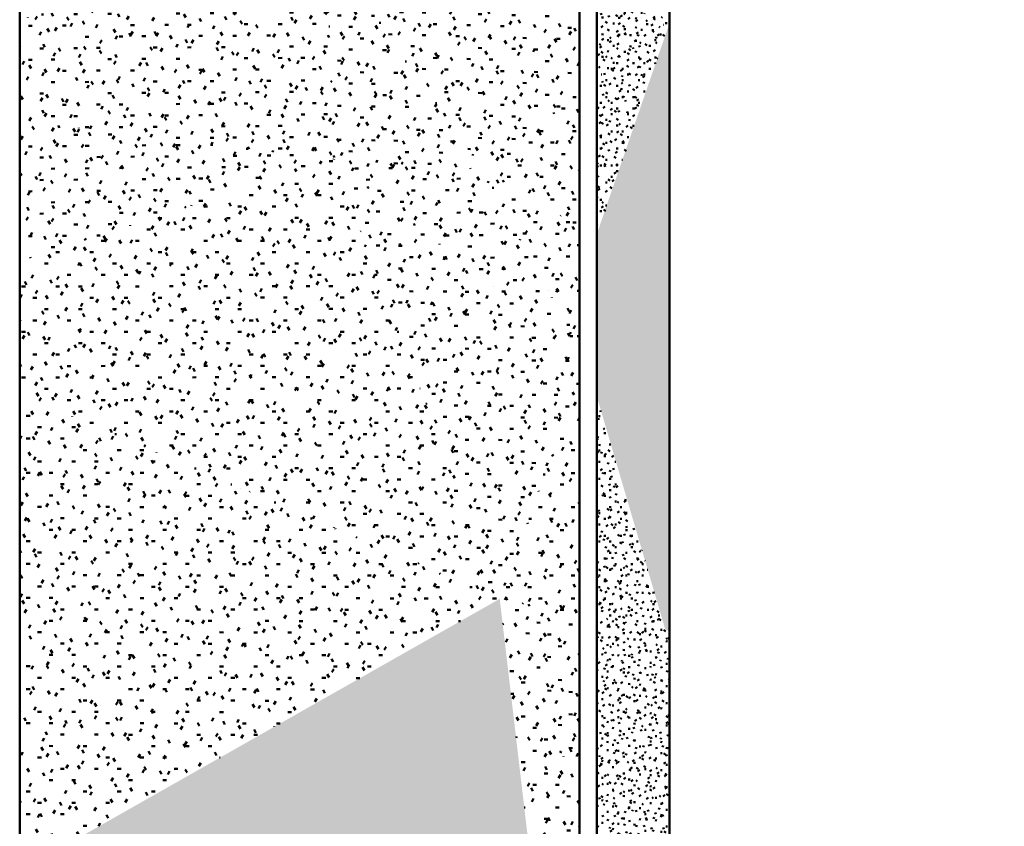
# Model space of a CAD drawing. Header units: millimetres. Extents: x -44271 to 51900, y -56710 to 25730.
# Tile 13 of 61: x -20922 to -12133, y -43385 to -36189. Entities that reach past the tile are written whole.
import ezdxf

# ---------------------------------------------------------------- set-up
doc = ezdxf.new("R2010")
doc.units = ezdxf.units.MM
doc.layers.add('A-DETL-MBND', color=5, linetype='Continuous', lineweight=50)

msp = doc.modelspace()

# ---------------------------------------------------------------- hatches: boundary and pattern name
at = {"layer": 'A-DETL-MBND'}
h = msp.add_hatch(dxfattribs=at)
h.set_pattern_fill('FP_617', color=256, style=0, pattern_type=2)
h.set_pattern_definition([(0.3988, (143.64, -243.18), (405.56719, 103.8224), [33.46, -270.723, 33.46, -1893.031]), (0.3988, (143.64, -243.18), (405.56719, 103.8224), [-337.643, -270.723, 33.46, -574.905, -1013.942]), (0.3988, (143.64, -243.18), (405.56719, 103.8224), [-1216.731, 33.46, -270.723, 33.46, -676.3]), (0.3988, (143.64, -243.18), (405.56719, 103.8224), [-1554.374, -169.328, 33.46, -473.511]), (120.197, (295.73, -191.62), (-290.59227, 297.34942), [33.262, -269.116, 33.262, -1881.799]), (120.197, (295.73, -191.62), (-290.59227, 297.34942), [-335.64, -269.116, 33.262, -571.494, -1007.926]), (120.197, (295.73, -191.62), (-290.59227, 297.34942), [-1209.512, 33.262, -269.116, 33.262, -672.287]), (120.197, (295.73, -191.62), (-290.59227, 297.34942), [-1545.151, -168.324, 33.262, -470.702]), (240.004, (346.42, 10.73), (-114.97382, -401.17303), [33.463, -270.747, -1926.661]), (240.004, (346.42, 10.73), (-114.97382, -401.17303), [-304.21, 33.463, -270.747, -1622.452]), (240.004, (346.42, 10.73), (-114.97382, -401.17303), [-608.419, 33.463, -574.956, -1014.032]), (240.004, (346.42, 10.73), (-114.97382, -401.17303), [-1216.839, 33.463, -270.747, -709.823]), (240.004, (346.42, 10.73), (-114.97382, -401.17303), [-1521.048, 33.463, -169.343, -507.016]), (240.004, (346.42, 10.73), (-114.97382, -401.17303), [-1723.855, 33.463, -473.553])])
h.paths.add_polyline_path([(-18118.1, -37437.6), (-18191, -35537.4), (-20921.6, -36188.1), (-20921.6, -37092.1), (-18123.3, -37436.9)])
h = msp.add_hatch(dxfattribs=at)
h.set_pattern_fill('FP_605', color=256, style=0, pattern_type=2)
h.set_pattern_definition([(359.156, (-749.58, -682.39), (403.15174, 94.97693), [33.264, -269.133, -1915.176]), (359.156, (-749.58, -682.39), (403.15174, 94.97693), [-302.396, 33.264, -269.133, -1612.78]), (359.156, (-749.58, -682.39), (403.15174, 94.97693), [-604.792, 33.264, -571.529, -1007.987]), (359.156, (-749.58, -682.39), (403.15174, 94.97693), [-1209.585, 33.264, -269.133, -705.591]), (359.156, (-749.58, -682.39), (403.15174, 94.97693), [-1511.981, 33.264, -168.334, -503.994]), (359.156, (-749.58, -682.39), (403.15174, 94.97693), [-1713.579, 33.264, -470.73]), (119.759, (-598.39, -634.16), (-288.86025, 303.38216), [33.504, -271.08, -1929.033]), (119.759, (-598.39, -634.16), (-288.86025, 303.38216), [-304.584, 33.504, -271.08, -1624.449]), (119.759, (-598.39, -634.16), (-288.86025, 303.38216), [-609.168, 33.504, -575.664, -1015.281]), (119.759, (-598.39, -634.16), (-288.86025, 303.38216), [-1218.337, 33.504, -271.08, -710.697]), (119.759, (-598.39, -634.16), (-288.86025, 303.38216), [-1522.921, 33.504, -169.552, -507.64]), (119.759, (-598.39, -634.16), (-288.86025, 303.38216), [-1725.977, 33.504, -474.136]), (239.82, (-548, -433.07), (-114.2884, -398.35965), [33.08, -267.646, -1904.595]), (239.82, (-548, -433.07), (-114.2884, -398.35965), [-300.726, 33.08, -267.646, -1603.87]), (239.82, (-548, -433.07), (-114.2884, -398.35965), [-601.451, 33.08, -568.371, -1002.418]), (239.82, (-548, -433.07), (-114.2884, -398.35965), [-1202.902, 33.08, -267.646, -701.693]), (239.82, (-548, -433.07), (-114.2884, -398.35965), [-1503.628, 33.08, -167.404, -501.209]), (239.82, (-548, -433.07), (-114.2884, -398.35965), [-1704.111, 33.08, -468.129])])
h.paths.add_polyline_path([(-16793.2, -37525.7), (-18191, -35537.4), (-18118.1, -37437.6)])
h = msp.add_hatch(dxfattribs=at)
h.set_pattern_fill('FP_613', color=256, style=0, pattern_type=2)
h.set_pattern_definition([(358.437, (-1429.69, -1214.44), (400.02405, 89.5002), [33.014, -267.116, -1900.823]), (358.437, (-1429.69, -1214.44), (400.02405, 89.5002), [-300.13, 33.014, -267.116, -1600.693]), (358.437, (-1429.69, -1214.44), (400.02405, 89.5002), [-600.26, 33.014, -567.246, -1000.433]), (358.437, (-1429.69, -1214.44), (400.02405, 89.5002), [-1200.52, 33.014, -267.116, -700.303]), (358.437, (-1429.69, -1214.44), (400.02405, 89.5002), [-1500.65, 33.014, -167.072, -500.217]), (358.437, (-1429.69, -1214.44), (400.02405, 89.5002), [-1700.737, 33.014, -467.202]), (119.515, (-1279.68, -1168.325), (-286.6213, 305.46248), [33.495, -271.001, -1928.473]), (119.515, (-1279.68, -1168.325), (-286.6213, 305.46248), [-304.496, 33.495, -271.001, -1623.977]), (119.515, (-1279.68, -1168.325), (-286.6213, 305.46248), [-608.991, 33.495, -575.497, -1014.986]), (119.515, (-1279.68, -1168.325), (-286.6213, 305.46248), [-1217.983, 33.495, -271.001, -710.49]), (119.515, (-1279.68, -1168.325), (-286.6213, 305.46248), [-1522.479, 33.495, -169.503, -507.493]), (119.515, (-1279.68, -1168.325), (-286.6213, 305.46248), [-1725.476, 33.495, -473.998]), (239.708, (-1229.68, -968.86), (-113.40496, -394.9614), [32.714, -264.684, -1883.517]), (239.708, (-1229.68, -968.86), (-113.40496, -394.9614), [-297.397, 32.714, -264.684, -1586.119]), (239.708, (-1229.68, -968.86), (-113.40496, -394.9614), [-594.795, 32.714, -562.081, -991.325]), (239.708, (-1229.68, -968.86), (-113.40496, -394.9614), [-1189.589, 32.714, -264.684, -693.927]), (239.708, (-1229.68, -968.86), (-113.40496, -394.9614), [-1486.987, 32.714, -165.551, -495.662]), (239.708, (-1229.68, -968.86), (-113.40496, -394.9614), [-1685.252, 32.714, -462.949])])
h.paths.add_polyline_path([(-16793.2, -37525.7), (-15924.3, -36831.8), (-15924.3, -36009.5), (-18191, -35537.4), (-17795.8, -36099.6)])
h = msp.add_hatch(dxfattribs=at)
h.set_pattern_fill('FP_374', color=256, style=0, pattern_type=2)
h.set_pattern_definition([(358.437, (-1428.06, -1213.054), (200.012026, 44.7501), [16.507, -133.558, -950.412]), (358.437, (-1428.06, -1213.054), (200.012026, 44.7501), [-150.065, 16.507, -133.558, -800.347]), (358.437, (-1428.06, -1213.054), (200.012026, 44.7501), [-300.13, 16.507, -283.623, -500.217]), (358.437, (-1428.06, -1213.054), (200.012026, 44.7501), [-600.26, 16.507, -133.558, -350.152]), (358.437, (-1428.06, -1213.054), (200.012026, 44.7501), [-750.325, 16.507, -83.536, -250.108]), (358.437, (-1428.06, -1213.054), (200.012026, 44.7501), [-850.368, 16.507, -233.601]), (119.515, (-1353.056, -1189.997), (-143.31021, 152.731484), [16.747, -135.501, -964.236]), (119.515, (-1353.056, -1189.997), (-143.31021, 152.731484), [-152.248, 16.747, -135.501, -811.989]), (119.515, (-1353.056, -1189.997), (-143.31021, 152.731484), [-304.496, 16.747, -287.748, -507.493]), (119.515, (-1353.056, -1189.997), (-143.31021, 152.731484), [-608.991, 16.747, -135.501, -355.245]), (119.515, (-1353.056, -1189.997), (-143.31021, 152.731484), [-761.239, 16.747, -84.751, -253.746]), (119.515, (-1353.056, -1189.997), (-143.31021, 152.731484), [-862.738, 16.747, -236.999]), (239.708, (-1328.055, -1090.264), (-56.70248, -197.4807), [16.357, -132.342, -941.758]), (239.708, (-1328.055, -1090.264), (-56.70248, -197.4807), [-148.699, 16.357, -132.342, -793.06]), (239.708, (-1328.055, -1090.264), (-56.70248, -197.4807), [-297.397, 16.357, -281.041, -495.662]), (239.708, (-1328.055, -1090.264), (-56.70248, -197.4807), [-594.795, 16.357, -132.342, -346.964]), (239.708, (-1328.055, -1090.264), (-56.70248, -197.4807), [-743.493, 16.357, -82.776, -247.831]), (239.708, (-1328.055, -1090.264), (-56.70248, -197.4807), [-842.626, 16.357, -231.474])])
h.paths.add_polyline_path([(-15771.6, -36709.8), (-15121.6, -36190.7), (-15121.6, -36176.6), (-15771.6, -36041.3), (-15771.6, -36176.6)])
h = msp.add_hatch(dxfattribs=at)
h.set_pattern_fill('FP_371', color=256, style=0, pattern_type=2)
h.set_pattern_definition([(359.93559, (-1297.177, -16.05), (194.554985, 50.58132), [16.051, -129.865, -924.135]), (359.93559, (-1297.177, -16.05), (194.554985, 50.58132), [-145.916, 16.051, -129.865, -778.219]), (359.93559, (-1297.177, -16.05), (194.554985, 50.58132), [-291.832, 16.051, -275.781, -486.387]), (359.93559, (-1297.177, -16.05), (194.554985, 50.58132), [-583.664, 16.051, -129.865, -340.471]), (359.93559, (-1297.177, -16.05), (194.554985, 50.58132), [-729.581, 16.051, -81.227, -243.194]), (359.93559, (-1297.177, -16.05), (194.554985, 50.58132), [-826.858, 16.051, -227.143]), (118.918, (-1224.22, 9.267), (-139.399343, 150.7329), [16.596, -134.28, 16.596, -938.952]), (118.918, (-1224.22, 9.267), (-139.399343, 150.7329), [-167.472, -134.28, 16.596, -285.156, -502.92]), (118.918, (-1224.22, 9.267), (-139.399343, 150.7329), [-603.504, 16.596, -134.28, 16.596, -335.448]), (118.918, (-1224.22, 9.267), (-139.399343, 150.7329), [-770.977, -83.988, 16.596, -234.864]), (241.052, (-1199.9, 110.84), (-55.15356, -201.31299), [16.581, -134.152, -954.64]), (241.052, (-1199.9, 110.84), (-55.15356, -201.31299), [-150.733, 16.581, -134.152, -803.907]), (241.052, (-1199.9, 110.84), (-55.15356, -201.31299), [-301.465, 16.581, -284.885, -502.442]), (241.052, (-1199.9, 110.84), (-55.15356, -201.31299), [-602.93, 16.581, -134.152, -351.709]), (241.052, (-1199.9, 110.84), (-55.15356, -201.31299), [-753.663, 16.581, -83.908, -251.221]), (241.052, (-1199.9, 110.84), (-55.15356, -201.31299), [-854.151, 16.581, -234.64])])
h.paths.add_polyline_path([(-15771.6, -38104.4), (-15121.6, -36220.1), (-15121.6, -36190.7), (-15771.6, -36709.8)])
h = msp.add_hatch(dxfattribs=at)
h.set_pattern_fill('FP_370', color=256, style=0, pattern_type=2)
h.set_pattern_definition([(359.6231, (-342.355, -320.24), (202.488754, 49.311076), [16.706, -135.164, -961.845]), (359.6231, (-342.355, -320.24), (202.488754, 49.311076), [-151.87, 16.706, -135.164, -809.974]), (359.6231, (-342.355, -320.24), (202.488754, 49.311076), [-303.74, 16.706, -287.035, -506.234]), (359.6231, (-342.355, -320.24), (202.488754, 49.311076), [-607.481, 16.706, -135.164, -354.364]), (359.6231, (-342.355, -320.24), (202.488754, 49.311076), [-759.351, 16.706, -84.541, -253.117]), (359.6231, (-342.355, -320.24), (202.488754, 49.311076), [-860.598, 16.706, -236.411]), (119.896, (-266.42, -295.42), (-145.08596, 151.06638), [16.758, -135.589, -964.867]), (119.896, (-266.42, -295.42), (-145.08596, 151.06638), [-152.347, 16.758, -135.589, -812.519]), (119.896, (-266.42, -295.42), (-145.08596, 151.06638), [-304.695, 16.758, -287.937, -507.825]), (119.896, (-266.42, -295.42), (-145.08596, 151.06638), [-609.389, 16.758, -135.589, -355.477]), (119.896, (-266.42, -295.42), (-145.08596, 151.06638), [-761.737, 16.758, -84.807, -253.912]), (119.896, (-266.42, -295.42), (-145.08596, 151.06638), [-863.302, 16.758, -237.154]), (239.916, (-241.11, -194.3), (-57.40449, -200.37862), [16.663, -134.819, -959.387]), (239.916, (-241.11, -194.3), (-57.40449, -200.37862), [-151.482, 16.663, -134.819, -807.905]), (239.916, (-241.11, -194.3), (-57.40449, -200.37862), [-302.964, 16.663, -286.301, -504.94]), (239.916, (-241.11, -194.3), (-57.40449, -200.37862), [-605.928, 16.663, -134.819, -353.458]), (239.916, (-241.11, -194.3), (-57.40449, -200.37862), [-757.41, 16.663, -84.325, -252.47]), (239.916, (-241.11, -194.3), (-57.40449, -200.37862), [-858.399, 16.663, -235.807])])
h.paths.add_polyline_path([(-11293.3, -39487.1), (-11321.6, -39462.6), (-11321.6, -39478.5)])
h.paths.add_polyline_path([(-15121.6, -38319), (-15121.6, -36220.1), (-15771.6, -38104.4), (-15771.6, -38120.7)])
h = msp.add_hatch(dxfattribs=at)
h.set_pattern_fill('FP_609', color=256, style=0, pattern_type=2)
h.set_pattern_definition([(359.9356, (-1299.8, -16.08), (389.10897, 101.16164), [32.102, -259.731, -1848.271]), (359.9356, (-1299.8, -16.08), (389.10897, 101.16164), [-291.832, 32.102, -259.731, -1556.439]), (359.9356, (-1299.8, -16.08), (389.10897, 101.16164), [-583.664, 32.102, -551.563, -972.774]), (359.9356, (-1299.8, -16.08), (389.10897, 101.16164), [-1167.329, 32.102, -259.731, -680.942]), (359.9356, (-1299.8, -16.08), (389.10897, 101.16164), [-1459.161, 32.102, -162.453, -486.387]), (359.9356, (-1299.8, -16.08), (389.10897, 101.16164), [-1653.716, 32.102, -454.285]), (118.918, (-1153.885, 34.55), (-278.79733, 301.46541), [33.193, -268.559, -1911.098]), (118.918, (-1153.885, 34.55), (-278.79733, 301.46541), [-301.752, 33.193, -268.559, -1609.345]), (118.918, (-1153.885, 34.55), (-278.79733, 301.46541), [-603.504, 33.193, -570.312, -1005.841]), (118.918, (-1153.885, 34.55), (-278.79733, 301.46541), [-1207.009, 33.193, -268.559, -704.089]), (118.918, (-1153.885, 34.55), (-278.79733, 301.46541), [-1508.761, 33.193, -167.975, -502.92]), (118.918, (-1153.885, 34.55), (-278.79733, 301.46541), [-1709.929, 33.193, -469.728]), (241.052, (-1105.25, 237.7), (-110.30673, -402.62734), [33.161, -268.304, -1909.279]), (241.052, (-1105.25, 237.7), (-110.30673, -402.62734), [-301.465, 33.161, -268.304, -1607.814]), (241.052, (-1105.25, 237.7), (-110.30673, -402.62734), [-602.93, 33.161, -569.769, -1004.884]), (241.052, (-1105.25, 237.7), (-110.30673, -402.62734), [-1205.861, 33.161, -268.304, -703.419]), (241.052, (-1105.25, 237.7), (-110.30673, -402.62734), [-1507.326, 33.161, -167.816, -502.442]), (241.052, (-1105.25, 237.7), (-110.30673, -402.62734), [-1708.302, 33.161, -469.281])])
h.paths.add_polyline_path([(-15924.3, -38032.9), (-15924.3, -36831.8), (-16793.2, -37525.7), (-16637, -37616.9)])
h = msp.add_hatch(dxfattribs=at)
h.set_pattern_fill('FP_608', color=256, style=0, pattern_type=2)
h.set_pattern_definition([(0.53705, (255.99, -754.72), (405.75511, 103.98977), [33.476, -270.854, -1927.423]), (0.53705, (255.99, -754.72), (405.75511, 103.98977), [-304.33, 33.476, -270.854, -1623.093]), (0.53705, (255.99, -754.72), (405.75511, 103.98977), [-608.66, 33.476, -575.184, -1014.433]), (0.53705, (255.99, -754.72), (405.75511, 103.98977), [-1217.32, 33.476, -270.854, -710.103]), (0.53705, (255.99, -754.72), (405.75511, 103.98977), [-1521.65, 33.476, -169.41, -507.217]), (0.53705, (255.99, -754.72), (405.75511, 103.98977), [-1724.537, 33.476, -473.74]), (120.447, (408.14, -703.2), (-290.7291, 294.23515), [33.03, -267.242, -1901.724]), (120.447, (408.14, -703.2), (-290.7291, 294.23515), [-300.272, 33.03, -267.242, -1601.452]), (120.447, (408.14, -703.2), (-290.7291, 294.23515), [-600.544, 33.03, -567.514, -1000.907]), (120.447, (408.14, -703.2), (-290.7291, 294.23515), [-1201.089, 33.03, -267.242, -700.635]), (120.447, (408.14, -703.2), (-290.7291, 294.23515), [-1501.361, 33.03, -167.152, -500.454]), (120.447, (408.14, -703.2), (-290.7291, 294.23515), [-1701.543, 33.03, -467.424]), (239.827, (458.86, -502.35), (-115.02902, -398.22705), [33.301, -269.434, -1917.321]), (239.827, (458.86, -502.35), (-115.02902, -398.22705), [-302.735, 33.301, -269.434, -1614.586]), (239.827, (458.86, -502.35), (-115.02902, -398.22705), [-605.47, 33.301, -572.169, -1009.116]), (239.827, (458.86, -502.35), (-115.02902, -398.22705), [-1210.939, 33.301, -269.434, -706.381]), (239.827, (458.86, -502.35), (-115.02902, -398.22705), [-1513.674, 33.301, -168.522, -504.558]), (239.827, (458.86, -502.35), (-115.02902, -398.22705), [-1715.497, 33.301, -471.257])])
h.paths.add_polyline_path([(-20921.6, -38348.9), (-18120.7, -37437.3), (-20921.6, -37092.1), (-20921.6, -37437.6)])
h = msp.add_hatch(dxfattribs=at)
h.set_pattern_fill('FP_570', color=256, style=0, pattern_type=2)
h.set_pattern_definition([(0.028, (23.43, -87.05), (406.37335, 101.7066), [33.526, -271.254, 33.526, -1896.747]), (0.028, (23.43, -87.05), (406.37335, 101.7066), [-338.306, -271.254, 33.526, -576.034, -1015.933]), (0.028, (23.43, -87.05), (406.37335, 101.7066), [-1219.12, 33.526, -271.254, 33.526, -677.628]), (0.028, (23.43, -87.05), (406.37335, 101.7066), [-1557.426, -169.661, 33.526, -474.441]), (120.028, (175.82, -36.22), (-291.16912, 300.73684), [33.498, -271.025, -1928.645]), (120.028, (175.82, -36.22), (-291.16912, 300.73684), [-304.523, 33.498, -271.025, -1624.122]), (120.028, (175.82, -36.22), (-291.16912, 300.73684), [-609.046, 33.498, -575.548, -1015.077]), (120.028, (175.82, -36.22), (-291.16912, 300.73684), [-1218.092, 33.498, -271.025, -710.554]), (120.028, (175.82, -36.22), (-291.16912, 300.73684), [-1522.615, 33.498, -169.518, -507.538]), (120.028, (175.82, -36.22), (-291.16912, 300.73684), [-1725.63, 33.498, -474.041]), (239.986, (226.62, 166.82), (-115.20546, -402.44324), [33.512, -271.14, -1929.462]), (239.986, (226.62, 166.82), (-115.20546, -402.44324), [-304.652, 33.512, -271.14, -1624.81]), (239.986, (226.62, 166.82), (-115.20546, -402.44324), [-609.304, 33.512, -575.792, -1015.506]), (239.986, (226.62, 166.82), (-115.20546, -402.44324), [-1218.608, 33.512, -271.14, -710.854]), (239.986, (226.62, 166.82), (-115.20546, -402.44324), [-1523.26, 33.512, -169.59, -507.753]), (239.986, (226.62, 166.82), (-115.20546, -402.44324), [-1726.361, 33.512, -474.241])])
h.paths.add_polyline_path([(-16637, -41356), (-18118.1, -37437.6), (-20921.6, -38348.9), (-20921.6, -39524.7), (-16639, -41355.2)])
h = msp.add_hatch(dxfattribs=at)
h.set_pattern_fill('FP_606', color=256, style=0, pattern_type=2)
h.set_pattern_definition([(0.61756, (241.39, -202.13), (403.80942, 105.49349), [33.316, -269.558, -1918.206]), (0.61756, (241.39, -202.13), (403.80942, 105.49349), [-302.875, 33.316, -269.558, -1615.331]), (0.61756, (241.39, -202.13), (403.80942, 105.49349), [-605.749, 33.316, -572.433, -1009.582]), (0.61756, (241.39, -202.13), (403.80942, 105.49349), [-1211.498, 33.316, -269.558, -706.707]), (0.61756, (241.39, -202.13), (403.80942, 105.49349), [-1514.373, 33.316, -168.6, -504.791]), (0.61756, (241.39, -202.13), (403.80942, 105.49349), [-1716.289, 33.316, -471.475]), (120.109, (392.82, -149.93), (-289.33424, 296.66926), [33.205, -268.662, -1911.826]), (120.109, (392.82, -149.93), (-289.33424, 296.66926), [-301.867, 33.205, -268.662, -1609.959]), (120.109, (392.82, -149.93), (-289.33424, 296.66926), [-603.734, 33.205, -570.529, -1006.224]), (120.109, (392.82, -149.93), (-289.33424, 296.66926), [-1207.469, 33.205, -268.662, -704.357]), (120.109, (392.82, -149.93), (-289.33424, 296.66926), [-1509.336, 33.205, -168.039, -503.112]), (120.109, (392.82, -149.93), (-289.33424, 296.66926), [-1710.581, 33.205, -469.907]), (240.199, (443.29, 52.9), (-114.48036, -402.16397), [33.517, -271.179, -1929.739]), (240.199, (443.29, 52.9), (-114.48036, -402.16397), [-304.696, 33.517, -271.179, -1625.043]), (240.199, (443.29, 52.9), (-114.48036, -402.16397), [-609.391, 33.517, -575.875, -1015.652]), (240.199, (443.29, 52.9), (-114.48036, -402.16397), [-1218.783, 33.517, -271.179, -710.957]), (240.199, (443.29, 52.9), (-114.48036, -402.16397), [-1523.478, 33.517, -169.614, -507.826]), (240.199, (443.29, 52.9), (-114.48036, -402.16397), [-1726.609, 33.517, -474.31])])
h.paths.add_polyline_path([(-15924.3, -39184.9), (-15924.3, -39121.8), (-16793.2, -37525.7), (-18118.1, -37437.6), (-16637, -38617.2)])
h = msp.add_hatch(dxfattribs=at)
h.set_pattern_fill('FP_625', color=256, style=0, pattern_type=2)
h.set_pattern_definition([(359.55637, (-962.99, -156.7), (397.06326, 98.4616), [32.759, -265.047, -1886.106]), (359.55637, (-962.99, -156.7), (397.06326, 98.4616), [-297.806, 32.759, -265.047, -1588.3]), (359.55637, (-962.99, -156.7), (397.06326, 98.4616), [-595.612, 32.759, -562.854, -992.687]), (359.55637, (-962.99, -156.7), (397.06326, 98.4616), [-1191.225, 32.759, -265.047, -694.881]), (359.55637, (-962.99, -156.7), (397.06326, 98.4616), [-1489.031, 32.759, -165.779, -496.344]), (359.55637, (-962.99, -156.7), (397.06326, 98.4616), [-1687.568, 32.759, -463.585]), (119.335, (-814.1, -107.09), (-284.49605, 303.16717), [33.432, -270.493, -1924.853]), (119.335, (-814.1, -107.09), (-284.49605, 303.16717), [-303.924, 33.432, -270.493, -1620.929]), (119.335, (-814.1, -107.09), (-284.49605, 303.16717), [-607.848, 33.432, -574.417, -1013.081]), (119.335, (-814.1, -107.09), (-284.49605, 303.16717), [-1215.697, 33.432, -270.493, -709.156]), (119.335, (-814.1, -107.09), (-284.49605, 303.16717), [-1519.621, 33.432, -169.184, -506.54]), (119.335, (-814.1, -107.09), (-284.49605, 303.16717), [-1722.237, 33.432, -473.109]), (240.45, (-764.46, 95.6), (-112.56633, -401.62652), [33.211, -268.705, -1912.135]), (240.45, (-764.46, 95.6), (-112.56633, -401.62652), [-301.916, 33.211, -268.705, -1610.219]), (240.45, (-764.46, 95.6), (-112.56633, -401.62652), [-603.832, 33.211, -570.621, -1006.387]), (240.45, (-764.46, 95.6), (-112.56633, -401.62652), [-1207.664, 33.211, -268.705, -704.471]), (240.45, (-764.46, 95.6), (-112.56633, -401.62652), [-1509.581, 33.211, -168.067, -503.194]), (240.45, (-764.46, 95.6), (-112.56633, -401.62652), [-1710.858, 33.211, -469.983])])
h.paths.add_polyline_path([(-16637, -41356), (-15924.3, -39399.6), (-15924.3, -39184.9), (-18118.1, -37437.6), (-16676.3, -41252.1)])
h = msp.add_hatch(dxfattribs=at)
h.set_pattern_fill('FP_607', color=256, style=0, pattern_type=2)
h.set_pattern_definition([(359.86162, (-1364.12, -35.68), (388.84424, 100.65716), [32.08, -259.555, -1847.017]), (359.86162, (-1364.12, -35.68), (388.84424, 100.65716), [-291.634, 32.08, -259.555, -1555.383]), (359.86162, (-1364.12, -35.68), (388.84424, 100.65716), [-583.269, 32.08, -551.189, -972.114]), (359.86162, (-1364.12, -35.68), (388.84424, 100.65716), [-1166.537, 32.08, -259.555, -680.48]), (359.86162, (-1364.12, -35.68), (388.84424, 100.65716), [-1458.171, 32.08, -162.343, -486.057]), (359.86162, (-1364.12, -35.68), (388.84424, 100.65716), [-1652.594, 32.08, -453.977]), (118.885, (-1218.31, 14.76), (-278.609, 301.81675), [33.205, -268.658, -1911.801]), (118.885, (-1218.31, 14.76), (-278.609, 301.81675), [-301.863, 33.205, -268.658, -1609.937]), (118.885, (-1218.31, 14.76), (-278.609, 301.81675), [-603.727, 33.205, -570.522, -1006.211]), (118.885, (-1218.31, 14.76), (-278.609, 301.81675), [-1207.453, 33.205, -268.658, -704.348]), (118.885, (-1218.31, 14.76), (-278.609, 301.81675), [-1509.316, 33.205, -168.037, -503.105]), (118.885, (-1218.31, 14.76), (-278.609, 301.81675), [-1710.559, 33.205, -469.901]), (241.05, (-1169.7, 217.84), (-110.23577, -402.47395), [33.137, -268.11, -1907.896]), (241.05, (-1169.7, 217.84), (-110.23577, -402.47395), [-301.247, 33.137, -268.11, -1606.649]), (241.05, (-1169.7, 217.84), (-110.23577, -402.47395), [-602.493, 33.137, -569.356, -1004.156]), (241.05, (-1169.7, 217.84), (-110.23577, -402.47395), [-1204.987, 33.137, -268.11, -702.909]), (241.05, (-1169.7, 217.84), (-110.23577, -402.47395), [-1506.234, 33.137, -167.694, -502.078]), (241.05, (-1169.7, 217.84), (-110.23577, -402.47395), [-1707.065, 33.137, -468.941])])
h.paths.add_polyline_path([(-15924.3, -39121.8), (-15924.3, -38032.9), (-16793.2, -37525.7), (-16517.1, -38032.9)])
h = msp.add_hatch(dxfattribs=at)
h.set_pattern_fill('FP_384', color=256, style=0, pattern_type=2)
h.set_pattern_definition([(359.89712, (-127.28, -49.234), (202.72986, 50.41806), [16.725, -135.323, -962.969]), (359.89712, (-127.28, -49.234), (202.72986, 50.41806), [-152.048, 16.725, -135.323, -810.921]), (359.89712, (-127.28, -49.234), (202.72986, 50.41806), [-304.096, 16.725, -287.37, -506.826]), (359.89712, (-127.28, -49.234), (202.72986, 50.41806), [-608.191, 16.725, -135.323, -354.778]), (359.89712, (-127.28, -49.234), (202.72986, 50.41806), [-760.239, 16.725, -84.64, -253.413]), (359.89712, (-127.28, -49.234), (202.72986, 50.41806), [-861.604, 16.725, -236.688]), (119.926, (-51.257, -23.98), (-145.25865, 150.784196), [16.763, -135.628, -965.14]), (119.926, (-51.257, -23.98), (-145.25865, 150.784196), [-152.391, 16.763, -135.628, -812.749]), (119.926, (-51.257, -23.98), (-145.25865, 150.784196), [-304.781, 16.763, -288.018, -507.968]), (119.926, (-51.257, -23.98), (-145.25865, 150.784196), [-609.562, 16.763, -135.628, -355.578]), (119.926, (-51.257, -23.98), (-145.25865, 150.784196), [-761.953, 16.763, -84.831, -253.984]), (119.926, (-51.257, -23.98), (-145.25865, 150.784196), [-863.546, 16.763, -237.221]), (240.023, (-25.916, 77.54), (-57.473045, -201.20321), [16.737, -135.417, 16.737, -946.905]), (240.023, (-25.916, 77.54), (-57.473045, -201.20321), [-168.891, -135.417, 16.737, -287.571, -507.18]), (240.023, (-25.916, 77.54), (-57.473045, -201.20321), [-608.616, 16.737, -135.417, 16.737, -338.289]), (240.023, (-25.916, 77.54), (-57.473045, -201.20321), [-777.507, -84.699, 16.737, -236.853])])
h.paths.add_polyline_path([(-11293.3, -39487.1), (-11321.6, -39478.5), (-11321.6, -39485.5)])
h.paths.add_polyline_path([(-15121.6, -39274.4), (-15121.6, -38319), (-15771.6, -38120.7), (-15771.6, -39238.3)])
h = msp.add_hatch(dxfattribs=at)
h.set_pattern_fill('FP_406', color=256, style=0, pattern_type=2)
h.set_pattern_definition([(0.2846, (147.99, -191.073), (202.809976, 51.64403), [16.732, -135.378, 16.732, -946.629]), (0.2846, (147.99, -191.073), (202.809976, 51.64403), [-168.842, -135.378, 16.732, -287.487, -507.032]), (0.2846, (147.99, -191.073), (202.809976, 51.64403), [-608.438, 16.732, -135.378, 16.732, -338.19]), (0.2846, (147.99, -191.073), (202.809976, 51.64403), [-777.28, -84.674, 16.732, -236.784]), (120.104, (224.046, -165.376), (-145.31563, 149.370506), [16.68, -134.953, -960.342]), (120.104, (224.046, -165.376), (-145.31563, 149.370506), [-151.633, 16.68, -134.953, -808.709]), (120.104, (224.046, -165.376), (-145.31563, 149.370506), [-303.266, 16.68, -286.586, -505.443]), (120.104, (224.046, -165.376), (-145.31563, 149.370506), [-606.532, 16.68, -134.953, -353.81]), (120.104, (224.046, -165.376), (-145.31563, 149.370506), [-758.165, 16.68, -84.409, -252.722]), (120.104, (224.046, -165.376), (-145.31563, 149.370506), [-859.253, 16.68, -236.042]), (240.039, (249.397, -63.977), (-57.49522, -201.01479), [16.752, -135.535, -964.484]), (240.039, (249.397, -63.977), (-57.49522, -201.01479), [-152.287, 16.752, -135.535, -812.197]), (240.039, (249.397, -63.977), (-57.49522, -201.01479), [-304.574, 16.752, -287.822, -507.623]), (240.039, (249.397, -63.977), (-57.49522, -201.01479), [-609.148, 16.752, -135.535, -355.336]), (240.039, (249.397, -63.977), (-57.49522, -201.01479), [-761.435, 16.752, -84.773, -253.812]), (240.039, (249.397, -63.977), (-57.49522, -201.01479), [-862.96, 16.752, -237.06])])
h.paths.add_polyline_path([(-15160.8, -41625), (-15121.6, -41603.3), (-15121.6, -39274.4), (-15771.6, -39238.3), (-15771.6, -39546.6), (-15167.2, -41603.3)])
h.paths.add_polyline_path([(-11321.6, -39502.7), (-11293.3, -39487.1), (-11321.6, -39485.5), (-11321.6, -39487.1)])
h = msp.add_hatch(dxfattribs=at)
h.set_pattern_fill('FP_569', color=256, style=0, pattern_type=2)
h.set_pattern_definition([(0.06007, (-1408.18, 14.01), (386.54127, 102.00431), [31.89, -258.016, -1836.071]), (0.06007, (-1408.18, 14.01), (386.54127, 102.00431), [-289.906, 31.89, -258.016, -1546.165]), (0.06007, (-1408.18, 14.01), (386.54127, 102.00431), [-579.812, 31.89, -547.922, -966.353]), (0.06007, (-1408.18, 14.01), (386.54127, 102.00431), [-1159.624, 31.89, -258.016, -676.447]), (0.06007, (-1408.18, 14.01), (386.54127, 102.00431), [-1449.529, 31.89, -161.381, -483.176]), (0.06007, (-1408.18, 14.01), (386.54127, 102.00431), [-1642.8, 31.89, -451.287]), (118.787, (-1263.23, 64.96), (-276.95953, 300.86034), [33.111, -267.9, 33.111, -1873.292]), (118.787, (-1263.23, 64.96), (-276.95953, 300.86034), [-334.122, -267.9, 33.111, -568.911, -1003.37]), (118.787, (-1263.23, 64.96), (-276.95953, 300.86034), [-1204.044, 33.111, -267.9, 33.111, -669.248]), (118.787, (-1263.23, 64.96), (-276.95953, 300.86034), [-1538.167, -167.563, 33.111, -468.574]), (241.241, (-1214.91, 268.21), (-109.58103, -402.86567), [33.141, -268.137, -1908.091]), (241.241, (-1214.91, 268.21), (-109.58103, -402.86567), [-301.278, 33.141, -268.137, -1606.813]), (241.241, (-1214.91, 268.21), (-109.58103, -402.86567), [-602.555, 33.141, -569.414, -1004.258]), (241.241, (-1214.91, 268.21), (-109.58103, -402.86567), [-1205.11, 33.141, -268.137, -702.981]), (241.241, (-1214.91, 268.21), (-109.58103, -402.86567), [-1506.388, 33.141, -167.711, -502.129]), (241.241, (-1214.91, 268.21), (-109.58103, -402.86567), [-1707.239, 33.141, -468.989])])
h.paths.add_polyline_path([(-15924.3, -41485.9), (-15924.3, -39399.6), (-16637, -41356), (-16635.1, -41356.4)])
h = msp.add_hatch(dxfattribs=at)
h.set_pattern_fill('FP_566', color=256, style=0, pattern_type=2)
h.set_pattern_definition([(359.93866, (-52.68, -33.73), (406.0605, 101.13034), [33.5, -271.046, -1928.789]), (359.93866, (-52.68, -33.73), (406.0605, 101.13034), [-304.546, 33.5, -271.046, -1624.244]), (359.93866, (-52.68, -33.73), (406.0605, 101.13034), [-609.091, 33.5, -575.591, -1015.152]), (359.93866, (-52.68, -33.73), (406.0605, 101.13034), [-1218.183, 33.5, -271.046, -710.607]), (359.93866, (-52.68, -33.73), (406.0605, 101.13034), [-1522.729, 33.5, -169.53, -507.576]), (359.93866, (-52.68, -33.73), (406.0605, 101.13034), [-1725.759, 33.5, -474.076]), (119.972, (99.59, 16.88), (-290.94288, 301.3631), [33.528, -271.271, 33.528, -1896.867]), (119.972, (99.59, 16.88), (-290.94288, 301.3631), [-338.327, -271.271, 33.528, -576.071, -1015.997]), (119.972, (99.59, 16.88), (-290.94288, 301.3631), [-1219.197, 33.528, -271.271, 33.528, -677.67]), (119.972, (99.59, 16.88), (-290.94288, 301.3631), [-1557.524, -169.672, 33.528, -474.471]), (239.997, (150.35, 219.96), (-115.11454, -402.4917), [33.497, -271.02, 33.497, -1895.11]), (239.997, (150.35, 219.96), (-115.11454, -402.4917), [-338.014, -271.02, 33.497, -575.537, -1015.056]), (239.997, (150.35, 219.96), (-115.11454, -402.4917), [-1218.067, 33.497, -271.02, 33.497, -677.042]), (239.997, (150.35, 219.96), (-115.11454, -402.4917), [-1556.081, -169.514, 33.497, -474.031])])
h.paths.add_polyline_path([(-20921.6, -43786.7), (-16637, -41356), (-20921.6, -39524.7), (-20921.6, -41356)])
h = msp.add_hatch(dxfattribs=at)
h.set_pattern_fill('FP_410', color=256, style=0, pattern_type=2)
h.set_pattern_definition([(359.99548, (-3.406, -31.294), (203.199006, 50.76597), [16.764, -135.635, -965.196]), (359.99548, (-3.406, -31.294), (203.199006, 50.76597), [-152.399, 16.764, -135.635, -812.797]), (359.99548, (-3.406, -31.294), (203.199006, 50.76597), [-304.799, 16.764, -288.035, -507.998]), (359.99548, (-3.406, -31.294), (203.199006, 50.76597), [-609.597, 16.764, -135.635, -355.598]), (359.99548, (-3.406, -31.294), (203.199006, 50.76597), [-761.997, 16.764, -84.836, -253.999]), (359.99548, (-3.406, -31.294), (203.199006, 50.76597), [-863.596, 16.764, -237.235]), (120.008, (72.793, -5.91), (-145.59355, 150.53269), [16.76, -135.604, 16.76, -948.21]), (120.008, (72.793, -5.91), (-145.59355, 150.53269), [-169.124, -135.604, 16.76, -287.967, -507.879]), (120.008, (72.793, -5.91), (-145.59355, 150.53269), [-609.455, 16.76, -135.604, 16.76, -338.755]), (120.008, (72.793, -5.91), (-145.59355, 150.53269), [-778.578, -84.816, 16.76, -237.179]), (239.99, (98.193, 95.65), (-57.60564, -201.298993), [16.759, -135.594, 16.759, -948.145]), (239.99, (98.193, 95.65), (-57.60564, -201.298993), [-169.112, -135.594, 16.759, -287.948, -507.844]), (239.99, (98.193, 95.65), (-57.60564, -201.298993), [-609.413, 16.759, -135.594, 16.759, -338.732]), (239.99, (98.193, 95.65), (-57.60564, -201.298993), [-778.525, -84.81, 16.759, -237.163])])
h.paths.add_polyline_path([(-15121.6, -41647.2), (-15121.6, -41603.3), (-15160.8, -41625)])
h.paths.add_polyline_path([(-11321.6, -39551.1), (-11293.3, -39487.1), (-11321.6, -39502.7)])
h = msp.add_hatch(dxfattribs=at)
h.set_pattern_fill('FP_369', color=256, style=0, pattern_type=2)
h.set_pattern_definition([(0.06007, (-1405.39, 13.98), (193.270634, 51.002657), [15.945, -129.008, 15.945, -902.09]), (0.06007, (-1405.39, 13.98), (193.270634, 51.002657), [-160.898, -129.008, 15.945, -273.961, -483.176]), (0.06007, (-1405.39, 13.98), (193.270634, 51.002657), [-579.812, 15.945, -129.008, 15.945, -322.279]), (0.06007, (-1405.39, 13.98), (193.270634, 51.002657), [-740.71, -80.69, 15.945, -225.643]), (118.787, (-1332.914, 39.456), (-138.4802, 150.42993), [16.556, -133.95, -953.202]), (118.787, (-1332.914, 39.456), (-138.4802, 150.42993), [-150.506, 16.556, -133.95, -802.696]), (118.787, (-1332.914, 39.456), (-138.4802, 150.42993), [-301.011, 16.556, -284.455, -501.685]), (118.787, (-1332.914, 39.456), (-138.4802, 150.42993), [-602.022, 16.556, -133.95, -351.18]), (118.787, (-1332.914, 39.456), (-138.4802, 150.42993), [-752.528, 16.556, -83.781, -250.843]), (118.787, (-1332.914, 39.456), (-138.4802, 150.42993), [-852.865, 16.556, -234.287]), (241.241, (-1308.756, 141.08), (-54.791193, -201.43303), [16.57, -134.068, -954.045]), (241.241, (-1308.756, 141.08), (-54.791193, -201.43303), [-150.639, 16.57, -134.068, -803.407]), (241.241, (-1308.756, 141.08), (-54.791193, -201.43303), [-301.278, 16.57, -284.707, -502.129]), (241.241, (-1308.756, 141.08), (-54.791193, -201.43303), [-602.555, 16.57, -134.068, -351.49]), (241.241, (-1308.756, 141.08), (-54.791193, -201.43303), [-753.194, 16.57, -83.856, -251.065]), (241.241, (-1308.756, 141.08), (-54.791193, -201.43303), [-853.62, 16.57, -234.494])])
h.paths.add_polyline_path([(-15160.8, -41625), (-15771.6, -39546.6), (-15771.6, -41513.7), (-15279.9, -41603.3)])
h = msp.add_hatch(dxfattribs=at)
h.set_pattern_fill('FP_565', color=256, style=0, pattern_type=2)
h.set_pattern_definition([(359.9218, (-55.68, -106.03), (406.2541, 100.91369), [33.516, -271.175, -1929.71]), (359.9218, (-55.68, -106.03), (406.2541, 100.91369), [-304.691, 33.516, -271.175, -1625.019]), (359.9218, (-55.68, -106.03), (406.2541, 100.91369), [-609.382, 33.516, -575.866, -1015.637]), (359.9218, (-55.68, -106.03), (406.2541, 100.91369), [-1218.765, 33.516, -271.175, -710.946]), (359.9218, (-55.68, -106.03), (406.2541, 100.91369), [-1523.456, 33.516, -169.611, -507.819]), (359.9218, (-55.68, -106.03), (406.2541, 100.91369), [-1726.583, 33.516, -474.303]), (120.004, (96.67, -55.5), (-291.08528, 301.15776), [33.512, -271.143, 33.512, -1895.973]), (120.004, (96.67, -55.5), (-291.08528, 301.15776), [-338.168, -271.143, 33.512, -575.799, -1015.518]), (120.004, (96.67, -55.5), (-291.08528, 301.15776), [-1218.622, 33.512, -271.143, 33.512, -677.351]), (120.004, (96.67, -55.5), (-291.08528, 301.15776), [-1556.79, -169.592, 33.512, -474.247]), (239.957, (147.45, 147.37), (-115.1706, -402.0723), [33.473, -270.823, -1927.205]), (239.957, (147.45, 147.37), (-115.1706, -402.0723), [-304.296, 33.473, -270.823, -1622.91]), (239.957, (147.45, 147.37), (-115.1706, -402.0723), [-608.591, 33.473, -575.119, -1014.319]), (239.957, (147.45, 147.37), (-115.1706, -402.0723), [-1217.182, 33.473, -270.823, -710.023]), (239.957, (147.45, 147.37), (-115.1706, -402.0723), [-1521.478, 33.473, -169.391, -507.159]), (239.957, (147.45, 147.37), (-115.1706, -402.0723), [-1724.341, 33.473, -473.687])])
h.paths.add_polyline_path([(-15924.3, -48850.9), (-15924.3, -47412.4), (-16637, -41356), (-20921.6, -43786.7), (-20921.6, -45195.6), (-19268.7, -46404.6)])
h = msp.add_hatch(dxfattribs=at)
h.set_pattern_fill('FP_629', color=256, style=0, pattern_type=2)
h.set_pattern_definition([(359.75485, (-234.76, -176.34), (405.2473, 99.703), [33.433, -270.505, -1924.943]), (359.75485, (-234.76, -176.34), (405.2473, 99.703), [-303.938, 33.433, -270.505, -1621.005]), (359.75485, (-234.76, -176.34), (405.2473, 99.703), [-607.877, 33.433, -574.444, -1013.128]), (359.75485, (-234.76, -176.34), (405.2473, 99.703), [-1215.754, 33.433, -270.505, -709.19]), (359.75485, (-234.76, -176.34), (405.2473, 99.703), [-1519.692, 33.433, -169.192, -506.564]), (359.75485, (-234.76, -176.34), (405.2473, 99.703), [-1722.318, 33.433, -473.131]), (119.908, (-82.79, -126.28), (-290.36026, 301.91236), [33.526, -271.254, -1930.272]), (119.908, (-82.79, -126.28), (-290.36026, 301.91236), [-304.78, 33.526, -271.254, -1625.492]), (119.908, (-82.79, -126.28), (-290.36026, 301.91236), [-609.559, 33.526, -576.034, -1015.932]), (119.908, (-82.79, -126.28), (-290.36026, 301.91236), [-1219.119, 33.526, -271.254, -711.153]), (119.908, (-82.79, -126.28), (-290.36026, 301.91236), [-1523.899, 33.526, -169.661, -507.966]), (119.908, (-82.79, -126.28), (-290.36026, 301.91236), [-1727.085, 33.526, -474.44]), (239.969, (-32.13, 76.38), (-114.88689, -401.61343), [33.402, -270.251, -1923.137]), (239.969, (-32.13, 76.38), (-114.88689, -401.61343), [-303.653, 33.402, -270.251, -1619.484]), (239.969, (-32.13, 76.38), (-114.88689, -401.61343), [-607.306, 33.402, -573.905, -1012.177]), (239.969, (-32.13, 76.38), (-114.88689, -401.61343), [-1214.613, 33.402, -270.251, -708.524]), (239.969, (-32.13, 76.38), (-114.88689, -401.61343), [-1518.266, 33.402, -169.034, -506.089]), (239.969, (-32.13, 76.38), (-114.88689, -401.61343), [-1720.701, 33.402, -472.687])])
h.paths.add_polyline_path([(-15924.3, -47412.4), (-15924.3, -43125), (-16637, -41356), (-16042.9, -46404.6)])
h = msp.add_hatch(dxfattribs=at)
h.set_pattern_fill('FP_630', color=256, style=0, pattern_type=2)
h.set_pattern_definition([(356.635, (-3845.18, -1833.455), (383.44613, 77.61985), [31.689, -256.392, -1824.516]), (356.635, (-3845.18, -1833.455), (383.44613, 77.61985), [-288.081, 31.689, -256.392, -1536.434]), (356.635, (-3845.18, -1833.455), (383.44613, 77.61985), [-576.163, 31.689, -544.474, -960.271]), (356.635, (-3845.18, -1833.455), (383.44613, 77.61985), [-1152.326, 31.689, -256.392, -672.19]), (356.635, (-3845.18, -1833.455), (383.44613, 77.61985), [-1440.407, 31.689, -160.365, -480.136]), (356.635, (-3845.18, -1833.455), (383.44613, 77.61985), [-1632.461, 31.689, -448.447]), (118.154, (-3701.39, -1791.83), (-274.74283, 313.05315), [33.522, -271.226, -1930.076]), (118.154, (-3701.39, -1791.83), (-274.74283, 313.05315), [-304.749, 33.522, -271.226, -1625.327]), (118.154, (-3701.39, -1791.83), (-274.74283, 313.05315), [-609.498, 33.522, -575.975, -1015.83]), (118.154, (-3701.39, -1791.83), (-274.74283, 313.05315), [-1218.995, 33.522, -271.226, -711.081]), (118.154, (-3701.39, -1791.83), (-274.74283, 313.05315), [-1523.744, 33.522, -169.644, -507.915]), (118.154, (-3701.39, -1791.83), (-274.74283, 313.05315), [-1726.91, 33.522, -474.392]), (240.27, (-3653.46, -1594.31), (-108.7018, -390.67626), [31.895, -258.056, -1836.354]), (240.27, (-3653.46, -1594.31), (-108.7018, -390.67626), [-289.951, 31.895, -258.056, -1546.404]), (240.27, (-3653.46, -1594.31), (-108.7018, -390.67626), [-579.901, 31.895, -548.007, -966.502]), (240.27, (-3653.46, -1594.31), (-108.7018, -390.67626), [-1159.803, 31.895, -258.056, -676.552]), (240.27, (-3653.46, -1594.31), (-108.7018, -390.67626), [-1449.754, 31.895, -161.406, -483.251]), (240.27, (-3653.46, -1594.31), (-108.7018, -390.67626), [-1643.054, 31.895, -451.357])])
h.paths.add_polyline_path([(-15924.3, -43125), (-15924.3, -41485.9), (-16637, -41356), (-16584.7, -41485.9)])
h = msp.add_hatch(dxfattribs=at)
h.set_pattern_fill('FP_390', color=256, style=0, pattern_type=2)
h.set_pattern_definition([(356.635, (-3842.255, -1832.06), (191.723594, 38.810396), [15.844, -128.196, -912.258]), (356.635, (-3842.255, -1832.06), (191.723594, 38.810396), [-144.041, 15.844, -128.196, -768.217]), (356.635, (-3842.255, -1832.06), (191.723594, 38.810396), [-288.081, 15.844, -272.237, -480.136]), (356.635, (-3842.255, -1832.06), (191.723594, 38.810396), [-576.163, 15.844, -128.196, -336.095]), (356.635, (-3842.255, -1832.06), (191.723594, 38.810396), [-720.203, 15.844, -80.183, -240.068]), (356.635, (-3842.255, -1832.06), (191.723594, 38.810396), [-816.231, 15.844, -224.223]), (118.154, (-3770.36, -1811.244), (-137.37165, 156.52702), [16.761, -135.613, -965.038]), (118.154, (-3770.36, -1811.244), (-137.37165, 156.52702), [-152.374, 16.761, -135.613, -812.664]), (118.154, (-3770.36, -1811.244), (-137.37165, 156.52702), [-304.749, 16.761, -287.988, -507.915]), (118.154, (-3770.36, -1811.244), (-137.37165, 156.52702), [-609.498, 16.761, -135.613, -355.54]), (118.154, (-3770.36, -1811.244), (-137.37165, 156.52702), [-761.872, 16.761, -84.822, -253.957]), (118.154, (-3770.36, -1811.244), (-137.37165, 156.52702), [-863.455, 16.761, -237.196]), (240.27, (-3746.393, -1712.49), (-54.35115, -195.338566), [15.947, -129.028, -918.177]), (240.27, (-3746.393, -1712.49), (-54.35115, -195.338566), [-144.975, 15.947, -129.028, -773.202]), (240.27, (-3746.393, -1712.49), (-54.35115, -195.338566), [-289.951, 15.947, -274.003, -483.251]), (240.27, (-3746.393, -1712.49), (-54.35115, -195.338566), [-579.901, 15.947, -129.028, -338.276]), (240.27, (-3746.393, -1712.49), (-54.35115, -195.338566), [-724.877, 15.947, -80.703, -241.626]), (240.27, (-3746.393, -1712.49), (-54.35115, -195.338566), [-821.527, 15.947, -225.678])])
h.paths.add_polyline_path([(-15121.6, -45117.3), (-15121.6, -41834.9), (-15160.8, -41625), (-15771.6, -41513.7), (-15771.6, -43504), (-15739.1, -43584.7)])
h = msp.add_hatch(dxfattribs=at)
h.set_pattern_fill('FP_395', color=256, style=0, pattern_type=2)
h.set_pattern_definition([(359.67169, (-277.29, -608.324), (202.93492, 49.31698), [16.742, -135.461, -963.958]), (359.67169, (-277.29, -608.324), (202.93492, 49.31698), [-152.204, 16.742, -135.461, -811.754]), (359.67169, (-277.29, -608.324), (202.93492, 49.31698), [-304.408, 16.742, -287.665, -507.346]), (359.67169, (-277.29, -608.324), (202.93492, 49.31698), [-608.815, 16.742, -135.461, -355.142]), (359.67169, (-277.29, -608.324), (202.93492, 49.31698), [-761.019, 16.742, -84.727, -253.673]), (359.67169, (-277.29, -608.324), (202.93492, 49.31698), [-862.489, 16.742, -236.931]), (120.042, (-201.19, -583.52), (-145.40372, 150.460984), [16.721, -135.287, -962.713]), (120.042, (-201.19, -583.52), (-145.40372, 150.460984), [-152.007, 16.721, -135.287, -810.706]), (120.042, (-201.19, -583.52), (-145.40372, 150.460984), [-304.015, 16.721, -287.294, -506.691]), (120.042, (-201.19, -583.52), (-145.40372, 150.460984), [-608.029, 16.721, -135.287, -354.684]), (120.042, (-201.19, -583.52), (-145.40372, 150.460984), [-760.037, 16.721, -84.617, -253.346]), (120.042, (-201.19, -583.52), (-145.40372, 150.460984), [-861.375, 16.721, -236.625]), (239.792, (-175.82, -482.706), (-57.5325, -199.77685), [16.638, -134.615, -957.935]), (239.792, (-175.82, -482.706), (-57.5325, -199.77685), [-151.253, 16.638, -134.615, -806.683]), (239.792, (-175.82, -482.706), (-57.5325, -199.77685), [-302.506, 16.638, -285.868, -504.177]), (239.792, (-175.82, -482.706), (-57.5325, -199.77685), [-605.012, 16.638, -134.615, -352.924]), (239.792, (-175.82, -482.706), (-57.5325, -199.77685), [-756.265, 16.638, -84.197, -252.088]), (239.792, (-175.82, -482.706), (-57.5325, -199.77685), [-857.1, 16.638, -235.45])])
h.paths.add_polyline_path([(-15121.6, -41834.9), (-15121.6, -41647.2), (-15160.8, -41625), (-15156.7, -41647.2)])

# ---------------------------------------------------------------- linework, layer by layer
for p, q in [((-20921.6, -25306.8), (-20921.6, -56709.5)), ((-15924.3, -56709.5), (-15924.3, -25306.8)), ((-15771.6, -25306.8), (-15771.6, -56709.5)), ((-15121.6, -56709.5), (-15121.6, -25306.8))]:
    msp.add_line(p, q, dxfattribs=at)

doc.saveas('drawing.dxf')
